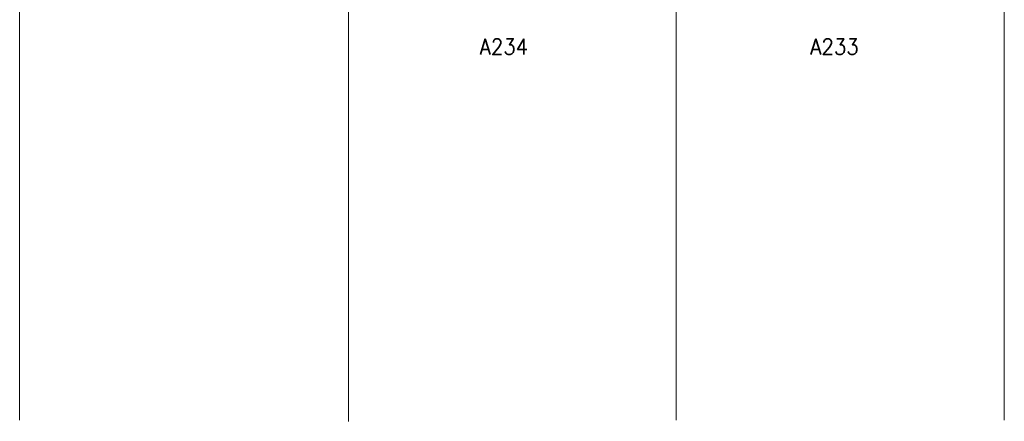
# Model space of a CAD drawing. Header units: metres. Extents: x -167 to -48, y -1901 to -1817.
# Tile 3 of 55: x -151.45 to -139.47, y -1865.34 to -1860.44. Entities that reach past the tile are written whole.
import ezdxf
from ezdxf.enums import TextEntityAlignment as Align

# ---------------------------------------------------------------- set-up
doc = ezdxf.new("R2010")
doc.units = ezdxf.units.M
doc.header["$MEASUREMENT"] = 0
doc.layers.add('Level 1', color=1, linetype='Continuous', lineweight=0)
doc.styles.add('Style-STANDARD', font='STANDARD.shx')

msp = doc.modelspace()

# ---------------------------------------------------------------- linework, layer by layer
at = {"layer": 'Level 1', "color": 11, "linetype": 'Continuous', "lineweight": 0}
for p, q in [((-151.455, -1838.601), (-151.455, -1865.32)), ((-147.451, -1838.601), (-147.451, -1865.336)), ((-143.462, -1838.601), (-143.462, -1865.32)), ((-139.466, -1838.601), (-139.466, -1865.32))]:
    msp.add_line(p, q, dxfattribs=at)

# ---------------------------------------------------------------- texts
at = {"layer": 'Level 1', "color": 1, "linetype": 'Continuous', "lineweight": 0, "style": 'Style-STANDARD'}
for s, p in [('A234', (-145.559, -1860.867)), ('A233', (-141.534, -1860.867))]:
    msp.add_text(s, height=0.1933, dxfattribs=at).set_placement(p, align=Align.CENTER)

doc.saveas('drawing.dxf')
